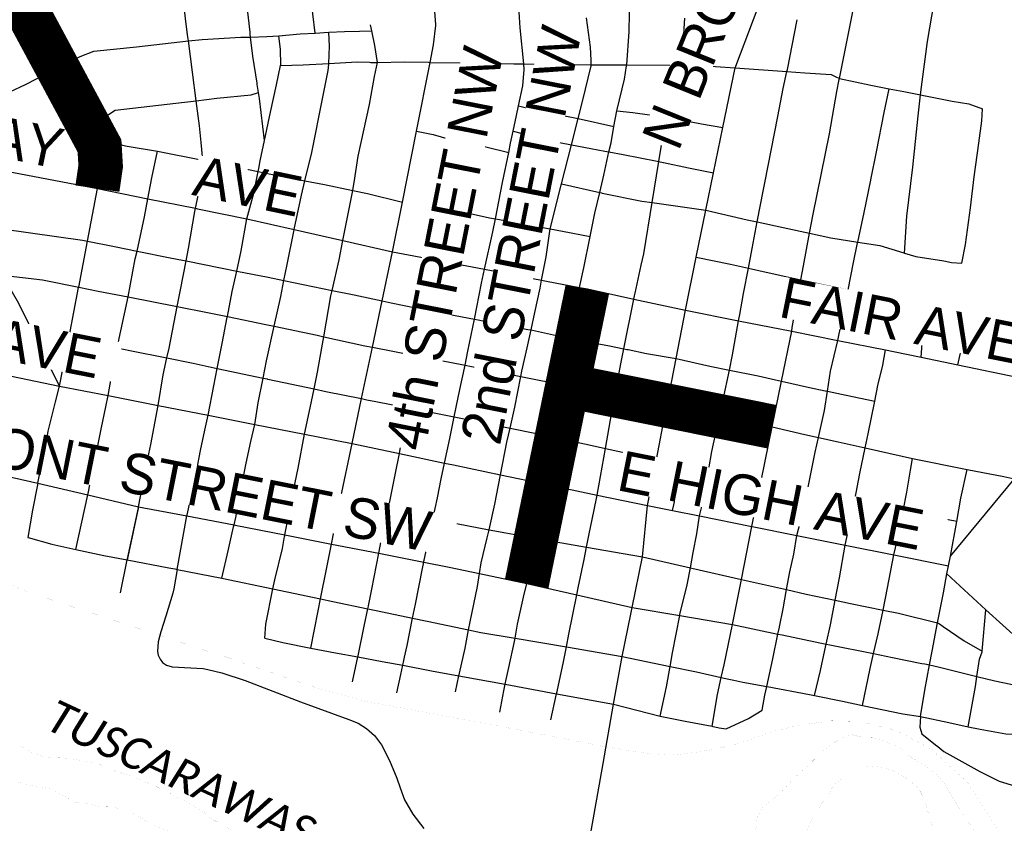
# Model space of a CAD drawing. Header units: feet. Extents: x 2045852 to 2423567, y 671180 to 1091522.
# Tile 71 of 101: x 2257890 to 2263984, y 906577 to 911551. Entities that reach past the tile are written whole.
import ezdxf

# ---------------------------------------------------------------- set-up
doc = ezdxf.new("R2010")
doc.units = ezdxf.units.FT
doc.header["$MEASUREMENT"] = 0
doc.linetypes.add('rr2', pattern=[0])
doc.linetypes.add('stream', pattern=[1.4, 0.7, -0.1, 0.1, -0.1, 0.1, -0.1, 0.1, -0.1])
for name, color, linetype in [('GM_X_City_Street', 7, 'Continuous'), ('GM_X_Major_River', 5, 'stream'), ('GM_X_Major_River_Text', 5, 'Continuous'), ('GM_X_Rail_Line', 7, 'rr2'), ('GM_X_State_Route', 1, 'Continuous'), ('SH_TextH', 4, 'Continuous')]:
    doc.layers.add(name, color=color, linetype=linetype)
doc.styles.add('Slanted-Normal', font='calibrii.ttf', dxfattribs={"height": 0.14})
doc.styles.add('Style-font30', font='font30.shx')

msp = doc.modelspace()

# ---------------------------------------------------------------- linework, layer by layer
at = {"layer": 'GM_X_City_Street', "flags": 128}
for points in [[(2258137.1, 909283.6), (2257884, 909795.2), (2257783.5, 909970.9), (2257618.2, 910279.3), (2257405.4, 910689.8), (2257305.9, 910860.4), (2257129.2, 911166), (2256941.8, 911490.4), (2256762.3, 911829.6), (2256593.5, 912175.3), (2256430.8, 912481.3), (2256395.6, 912556.8), (2256228.9, 912868.7), (2256118.8, 913067.1), (2255936.8, 913411.9), (2255819.2, 913622.4), (2255478.5, 914254.8), (2255371.8, 914470.9), (2255324.5, 914553.3)], [(2258384.6, 910762.8), (2258384.1, 910770.4), (2258341, 910907.2), (2258219.4, 911111.6), (2258134.7, 911257.6), (2257988.3, 911510.2), (2257944.2, 911592.5), (2257757.5, 911941), (2257620.4, 912196.9), (2257579.6, 912267.1), (2257543.6, 912329), (2257399.2, 912598.1), (2257368.7, 912655), (2257225.9, 912920.1), (2256914, 913492.7)], [(2260928.5, 910787.3), (2260943.8, 910861.2), (2260964, 910958.6), (2260976.8, 911017.9), (2261003.7, 911141.9), (2261013.2, 911242.3), (2261009.6, 911278), (2260986.9, 911500.1), (2260982.8, 911566.2), (2260970, 911776.2), (2260966.3, 911830.1), (2260954.6, 911996.2), (2260951, 912038.7), (2260946.1, 912096.2), (2260934.3, 912250.1), (2260931.4, 912331.5), (2260929, 912486.6), (2260918.6, 912691.1), (2260892.5, 912921.7), (2260889, 912979.6), (2260881.9, 913098.2), (2260863.2, 913258.6), (2260812.8, 913406.7), (2260812.3, 913408.3)], [(2261662, 911498.8), (2261662, 911499.5), (2261663.5, 911568.9), (2261667.2, 911739.3), (2261672.1, 911862.3), (2261678.4, 912018.1), (2261691.8, 912277.4), (2261715.2, 912553)], [(2259315.9, 911474.9), (2259295.8, 911651.5), (2259272.1, 911846), (2259267.6, 911882.5), (2259265.9, 911896.9)], [(2262962.9, 911181.7), (2262964.2, 911187.8), (2262981.5, 911269.3), (2263044.5, 911588.9), (2263070.7, 911765.7), (2263084.6, 911858)], [(2259718.2, 911468.2), (2259704.7, 911586.5), (2259689.2, 911726.4), (2259679.3, 911802.2)], [(2263366, 910107), (2263380.7, 910335.3), (2263416.9, 910639), (2263450.7, 910956.5), (2263465.9, 911085.2), (2263475.4, 911165.7), (2263508.9, 911417.1), (2263550.8, 911656.7), (2263571, 911805.6), (2263571.2, 911819.7), (2263571.8, 911851.7)], [(2258929.8, 911457.2), (2258929.8, 911457.2), (2258916.8, 911558.9), (2258898.4, 911723.7)], [(2261426.5, 911301.2), (2261426.5, 911301.5), (2261423.2, 911380.7), (2261398.6, 911562.4)], [(2261988.2, 911269.8), (2262006.7, 911560.3)], [(2260069.2, 911482.7), (2260061.4, 911519.2)], [(2261354.5, 909893.8), (2261382.4, 910015.2), (2261421.3, 910208.8), (2261450.4, 910353.5), (2261479.8, 910481.3), (2261504.8, 910589.3), (2261537.3, 910732.8), (2261550, 910788.8), (2261568.2, 910890.2), (2261585.4, 910986.9), (2261587.1, 910996), (2261632.6, 911183.5), (2261646.7, 911266), (2261647, 911270.9), (2261661.5, 911478.7), (2261662, 911498.8)], [(2262465.2, 910352.5), (2262465.4, 910353.7), (2262501, 910542.1), (2262582.1, 910952.2), (2262616.3, 911125.1), (2262638.9, 911230.7), (2262641.7, 911243.8), (2262701.1, 911549.3)], [(2258156.6, 911268.9), (2258264, 911324), (2258349.4, 911356), (2258613, 911383.9), (2258934.6, 911419.6), (2259020.4, 911429.1), (2259258.3, 911442.5), (2259319.5, 911443.9), (2259420.4, 911446.1), (2259494.8, 911452.1), (2259626.2, 911462.7), (2259718.2, 911468.2), (2259803.7, 911473.2), (2259900.1, 911478.9), (2259994.1, 911481), (2260069.2, 911482.7)], [(2259013.4, 910791.5), (2259013.4, 910791.6), (2259003.4, 910893.9), (2258982.6, 911049.9), (2258959.1, 911227.3), (2258934.6, 911419.6), (2258929.8, 911457.2)], [(2259359.7, 911157.7), (2259332.9, 911326.1), (2259319.5, 911443.9), (2259317.3, 911462.5), (2259315.9, 911474.9)], [(2259345.6, 909045.9), (2259366.1, 909179.1), (2259396.9, 909332.9), (2259418.4, 909440.5), (2259465.2, 909653.6), (2259505.8, 909838.7), (2259525.5, 909936.7), (2259545.5, 910035.8), (2259587, 910240.9), (2259589.5, 910252.5), (2259634.1, 910464.1), (2259655.9, 910554.2), (2259698.4, 910729.8), (2259766.9, 911071.6), (2259799.3, 911236.4), (2259802.5, 911276.6), (2259802.7, 911280.5), (2259808, 911386.8), (2259803.7, 911473.2)], [(2259404.7, 910804.3), (2259442.7, 910978.9), (2259478.7, 911148.1), (2259504.5, 911267.4), (2259505.7, 911273), (2259503.4, 911367.1), (2259494.8, 911452.1)], [(2260104.5, 911285.3), (2260088.6, 911391.7), (2260071.5, 911472), (2260069.2, 911482.7)], [(2257729.3, 911059.8), (2257925.5, 911150.3), (2258134.7, 911257.6), (2258152.7, 911266.9), (2258156.6, 911268.9)], [(2259504.5, 911267.4), (2259644.2, 911272.4), (2259802.7, 911280.5)], [(2259802.7, 911280.5), (2259978.8, 911290.8), (2260054.2, 911287.5)], [(2259959.5, 910544.2), (2259985.2, 910706.2), (2260056.2, 911026), (2260086.4, 911198.9), (2260104.5, 911285.3)], [(2260054.2, 911287.5), (2260062.6, 911287.1), (2260104.5, 911285.3), (2260271.7, 911290), (2260420.8, 911287.3)], [(2260420.8, 911287.3), (2260430.8, 911287.1), (2260641.1, 911283.2), (2260948.1, 911278.8), (2261009.6, 911278), (2261319.4, 911273.9), (2261427.7, 911272.7), (2261542.2, 911271.4), (2261647, 911270.9), (2261943.8, 911269.4), (2261988.2, 911269.8), (2262073.9, 911270.5), (2262318.2, 911253.1)], [(2261372.8, 911045.1), (2261372.8, 911045.2), (2261428, 911264.6), (2261427.7, 911272.7), (2261426.5, 911301.2)], [(2261699.9, 909859.2), (2261737.4, 910031.5), (2261753.6, 910102.1), (2261805.2, 910418.7), (2261846.6, 910673.3), (2261891.5, 910948.7), (2261943.8, 911269.4)], [(2262318.2, 911253.1), (2262638.9, 911230.7), (2262749.2, 911223), (2262912, 911210.9), (2262937.1, 911199.7)], [(2262937.1, 911199.7), (2262937.4, 911199.5), (2262964.2, 911187.8), (2263158.4, 911144.9), (2263239.9, 911129.2), (2263239.9, 911129.2)], [(2259370, 910630.1), (2259379.2, 910676.6), (2259404.7, 910804.3), (2259374.8, 911062.8), (2259368.9, 911099.6), (2259360.8, 911150.5), (2259359.7, 911157.7)], [(2262669, 909623.1), (2262670.6, 909645.2), (2262725, 909941.9), (2262740.6, 910027), (2262779.2, 910229.2), (2262801.6, 910346.6), (2262902.7, 910845.2), (2262947, 911106.4), (2262962.9, 911181.7)], [(2263239.9, 911129.2), (2263270.9, 911123.3), (2263362, 911105.8), (2263465.9, 911085.2), (2263494.7, 911079.5)], [(2258341, 910907.2), (2258440.1, 910963.7), (2258481.5, 910990.6), (2258856.9, 911035.1), (2258982.6, 911049.9), (2259110.5, 911064.9), (2259322.2, 911085.6), (2259368.9, 911099.6)], [(2263157.4, 910559.5), (2263193.4, 910733.5), (2263240.1, 910976.8), (2263270.9, 911123.3)], [(2263494.7, 911079.5), (2263497.1, 911079), (2263660.4, 911047), (2263765.2, 911029.5), (2263848.2, 910999.5)], [(2260865.6, 908734.6), (2260905.3, 908935.6), (2260924.9, 909022.8), (2260954.1, 909153.2), (2260992.4, 909342.7), (2260998.8, 909374.7), (2261031.4, 909519.7), (2261055, 909630.5), (2261078.2, 909739.3), (2261110.6, 909890.3), (2261120, 909938.7), (2261148, 910083.6), (2261174.3, 910256.1), (2261244.4, 910534.9), (2261305.2, 910776.6), (2261346.1, 910939), (2261372.8, 911045.1)], [(2260976.8, 911017.9), (2261120.5, 910983.4), (2261296, 910950), (2261346.1, 910939), (2261568.2, 910890.2)], [(2261585.4, 910986.9), (2261684.5, 910976.3), (2261891.5, 910948.7), (2261898, 910947.8), (2262109.7, 910907.3), (2262242.4, 910884.1)], [(2263721.1, 910044.7), (2263744.4, 910159.5), (2263774.9, 910386.6), (2263798.3, 910579.5), (2263827.3, 910786.6), (2263844, 910925.2), (2263848.2, 910999.5)], [(2260346.2, 910861.9), (2260449.3, 910839.6), (2260582.7, 910800.9), (2260776.2, 910763.6), (2260916.5, 910729.5)], [(2260943.8, 910861.2), (2261166.5, 910803.3), (2261305.2, 910776.6), (2261424.5, 910753.6), (2261511.3, 910737.6)], [(2258137.1, 909283.6), (2258195.9, 909587.8), (2258254.8, 909892.7), (2258255.4, 909896), (2258309.5, 910180.5), (2258371.3, 910505.7), (2258391.5, 910644.6), (2258384.6, 910762.8)], [(2258384.1, 910770.4), (2258449.3, 910786.4), (2258472.9, 910789.5), (2258494.1, 910785.9), (2258526.3, 910773.5), (2258555.5, 910767.8), (2258743.5, 910737), (2259024.1, 910682.3), (2259059, 910675.5)], [(2258747.6, 909163.5), (2258778.3, 909353.5), (2258801, 909457.3), (2258814.4, 909518.7), (2258865.2, 909775.1), (2258885.8, 909879.2), (2258920.7, 910057.9), (2258935.7, 910134.8), (2258974.2, 910364.2), (2258978.3, 910383.6), (2259022.7, 910595.8), (2259024.8, 910676), (2259024.1, 910682.3), (2259013.4, 910791.5)], [(2260520.3, 908807.1), (2260551.6, 908958.9), (2260578.9, 909092.6), (2260591, 909152.2), (2260614.4, 909263), (2260646.3, 909412.5), (2260664.8, 909498.6), (2260704.5, 909697.6), (2260748.7, 909919.4), (2260767.9, 910006.1), (2260819.2, 910237.7), (2260834.8, 910319), (2260877.9, 910543.7), (2260916.5, 910729.5), (2260928.3, 910786.6), (2260928.5, 910787.3)], [(2258437.7, 909224.5), (2258470.2, 909413.1), (2258493.5, 909521.1), (2258561.3, 909834.9), (2258605.9, 910070.7), (2258616.4, 910119.4), (2258662.2, 910330.2), (2258684, 910442.8), (2258708.9, 910571.4), (2258743.5, 910737)], [(2261511.3, 910737.6), (2261512.3, 910737.4), (2261537.3, 910732.8), (2261626, 910716.5), (2261835.7, 910675.6), (2261846.6, 910673.3), (2261872.3, 910667.8), (2261874.3, 910667.4)], [(2257405.4, 910689.8), (2258371.3, 910505.7), (2258684, 910442.8), (2258978.3, 910383.6), (2258990, 910381.3), (2259296.6, 910318.5), (2259589.5, 910252.5), (2259890.6, 910184.5), (2260197.7, 910115.3)], [(2259059, 910675.5), (2259061.4, 910675), (2259155.5, 910655.5), (2259366.3, 910611.4), (2259483.3, 910586.8), (2259655.9, 910554.2), (2259776.8, 910531.4), (2259951.6, 910494.4), (2260042.3, 910475.3), (2260258.6, 910421.4)], [(2261874.3, 910667.4), (2262029.3, 910634.3), (2262184.8, 910604)], [(2259296.6, 910318.5), (2259339.6, 910477.5), (2259366.3, 910611.4), (2259369.9, 910629.4), (2259370, 910630.1)], [(2260568.7, 910385), (2260623.6, 910622.4)], [(2259652.2, 908985.5), (2259687.1, 909148.2), (2259712.2, 909266), (2259734.3, 909369.5), (2259761, 909520.2), (2259772.7, 909588.4), (2259816, 909841.7), (2259823.8, 909875.7), (2259867.1, 910065), (2259890.6, 910184.5), (2259951.6, 910494.4), (2259955.8, 910521), (2259959.5, 910544.2)], [(2261244.4, 910534.9), (2261479.8, 910481.3), (2261490.2, 910478.9), (2261490.4, 910478.9)], [(2263050.9, 910047.6), (2263050.9, 910048), (2263075.7, 910170.5), (2263076.5, 910174.4), (2263115.6, 910357.5), (2263157.2, 910558.4), (2263157.4, 910559.5)], [(2261490.4, 910478.9), (2261495.1, 910477.8), (2261741.2, 910427.7), (2261805.2, 910418.7), (2262137.2, 910372.3)], [(2260568.7, 910385), (2260622.4, 910364.3), (2260797, 910325.3), (2260834.8, 910319), (2260942, 910300.9), (2261103.3, 910268.8), (2261174.3, 910256.1), (2261250.4, 910242.4), (2261421.3, 910208.8)], [(2262137.2, 910372.3), (2262392.3, 910312.6), (2262455.1, 910299), (2262616.2, 910264), (2262779.2, 910229.2), (2262910.7, 910201.1), (2263076.5, 910174.4), (2263212.8, 910152.5), (2263361.9, 910108.2)], [(2262346.9, 909727.1), (2262370, 909856.6), (2262400.2, 910012.3), (2262423.9, 910134), (2262455.1, 910299), (2262465.2, 910352.5)], [(2257618.2, 910279.3), (2258278.3, 910186.6), (2258309.5, 910180.5), (2258477.9, 910147.5), (2258616.4, 910119.4), (2258820.7, 910077.9), (2258897.6, 910062.5), (2258920.2, 910058)], [(2259175.1, 909711), (2259175.5, 909713.1), (2259204.9, 909868), (2259233.3, 909995.6), (2259261.3, 910121.5), (2259296.6, 910318.5)], [(2260197.7, 910115.3), (2260471.1, 910063), (2260767.9, 910006.1), (2261120, 909938.7), (2261150.1, 909932.9), (2261354.5, 909893.8), (2261403.9, 909884.4), (2261692.1, 909821.8), (2262009.9, 909752.8)], [(2263361.9, 910108.2), (2263362.4, 910108), (2263366, 910107), (2263437.2, 910085.8), (2263610.4, 910058), (2263656.8, 910049.1), (2263721.1, 910044.7)], [(2258920.2, 910058), (2258920.7, 910057.9), (2259133.3, 910015.5), (2259233.3, 909995.6), (2259427.6, 909956.8), (2259525.5, 909936.7), (2259823.8, 909875.7), (2259960, 909847.8), (2260133.6, 909811.2), (2260189.9, 909799.4), (2260351.2, 909765.3), (2260421.9, 909751.8), (2260704.5, 909697.6), (2260728.7, 909693), (2260767.7, 909685.5)], [(2260241.1, 908865.8), (2260262.7, 909007), (2260294, 909148.6), (2260315.5, 909246.4), (2260353, 909453.4), (2260357, 909469.1), (2260371.4, 909525.9), (2260421.9, 909751.8), (2260440.7, 909835.7), (2260461.7, 909972.3), (2260471.1, 910063)], [(2262077.3, 910080.5), (2262289.9, 910037), (2262400.2, 910012.3), (2262509.2, 909987.8), (2262725, 909941.9), (2262764.6, 909933.4), (2262969.8, 909889.9), (2263016.9, 909879.9), (2263191, 909842.8), (2263231.5, 909823.6), (2263286.4, 909784.8)], [(2262700.7, 908358.8), (2262743.6, 908523.8), (2262768.4, 908647.3), (2262814, 908873.7), (2262833.8, 908965), (2262870.3, 909133.1), (2262889.1, 909251.3), (2262909, 909376.2), (2262953.5, 909566.2), (2263016.9, 909879.9), (2263050.9, 910047.6)], [(2257783.5, 909970.9), (2258032.2, 909941.7), (2258255.4, 909896), (2258376, 909871.4), (2258561.3, 909834.9), (2258865.2, 909775.1), (2259051.6, 909738.5), (2259175.5, 909713.1), (2259413.5, 909664.5), (2259465.2, 909653.6), (2259731.3, 909597.6), (2259772.7, 909588.4), (2260027, 909532.2), (2260072.9, 909523.4), (2260357, 909469.1), (2260551.7, 909431.8), (2260646.3, 909412.5), (2260843.2, 909372.3), (2260992.4, 909342.7), (2261272, 909287.3)], [(2261028, 908060.6), (2261081, 908342.7), (2261143.5, 908676.2), (2261145.5, 908686.6), (2261206, 908964.2), (2261218.7, 909022.4), (2261272, 909287.3), (2261319.3, 909531.5), (2261329.1, 909572.3), (2261403.9, 909884.4)], [(2261465.1, 908608.6), (2261516.1, 908897.7), (2261570.4, 909205.3), (2261575.8, 909234), (2261610.9, 909420.9), (2261629.8, 909514.1), (2261692.1, 909821.8), (2261696.2, 909842), (2261699.6, 909857.8), (2261699.9, 909859.2)], [(2262009.9, 909752.8), (2262339.9, 909687.9), (2262669, 909623.1), (2262953.5, 909566.2), (2263248.5, 909507.3), (2263298.3, 909497.1)], [(2262097, 908479.3), (2262125.4, 908596.2), (2262155.3, 908771.6), (2262173.3, 908877.5), (2262223.4, 909104.4), (2262244.3, 909199.3), (2262282.6, 909382.8), (2262302.2, 909476.8), (2262339.9, 909687.9), (2262346.8, 909726.6), (2262346.9, 909727.1)], [(2259055.9, 909102.9), (2259091.6, 909285), (2259113.1, 909392.8), (2259143.9, 909546.4), (2259174.8, 909709.7), (2259175.1, 909711)], [(2260767.7, 909685.5), (2261034.8, 909634.3), (2261055, 909630.5), (2261064, 909628.7)], [(2263470.4, 909461.8), (2263486.6, 909689.2)], [(2261064, 909628.7), (2261101.1, 909621.6), (2261268.6, 909583.7), (2261329.1, 909572.3), (2261540.7, 909532.3), (2261629.8, 909514.1), (2261647, 909510.6), (2261655.5, 909508.9)], [(2262301.5, 907807.6), (2262357, 908087.2), (2262421.9, 908414.4), (2262481.1, 908707.6), (2262546.6, 909031.7), (2262605.1, 909314.1), (2262669, 909623.1)], [(2263697.2, 909415.3), (2263716.9, 909506.1), (2263722.5, 909614.3)], [(2258195.9, 909587.8), (2258493.5, 909521.1), (2258572.3, 909503.5), (2258801, 909457.3), (2258964.4, 909424.2), (2259113.1, 909392.8), (2259396.9, 909332.9), (2259421.9, 909327.6), (2259423.9, 909327.2)], [(2261655.5, 909508.9), (2261768.6, 909485.8), (2261952.3, 909454.6)], [(2262999.6, 908299.1), (2263037, 908470.3), (2263058, 908579.5), (2263089.1, 908741.6), (2263123.2, 908900.4), (2263141.8, 908987), (2263182, 909189.9), (2263201.2, 909286.5), (2263232.5, 909413.3), (2263248.5, 909507.3)], [(2263298.3, 909497.1), (2263470.4, 909461.8), (2263697.2, 909415.3), (2264073.9, 909336.9), (2264491.4, 909244.4)], [(2261952.3, 909454.6), (2262161.6, 909407.6), (2262282.6, 909382.8), (2262461.3, 909346.2), (2262567.2, 909322.6)], [(2259423.9, 909327.2), (2259427, 909326.5), (2259712.2, 909266), (2259785, 909250.5), (2260005.9, 909205.5), (2260037.8, 909199), (2260038.3, 909198.9)], [(2262567.2, 909322.6), (2262568.9, 909322.2), (2262605.1, 909314.1), (2262779.1, 909275.2), (2262874.3, 909254.5)], [(2258001.6, 908682.5), (2258059.5, 908966), (2258067.2, 909003.6), (2258112.3, 909186.9), (2258137.1, 909283.6)], [(2261272, 909287.3), (2261575.8, 909234), (2261898.6, 909177.5), (2262223.4, 909104.4), (2262546.6, 909031.7)], [(2262874.3, 909254.5), (2262876.4, 909254), (2262889.1, 909251.3), (2263004.4, 909226.2), (2263182, 909189.9)], [(2258237.1, 908272.9), (2258311.1, 908610.2), (2258315.3, 908629), (2258347.7, 908791.9), (2258370.8, 908903), (2258396.6, 909027.2), (2258423.8, 909155.9), (2258437.7, 909224.5)], [(2260038.3, 909198.9), (2260094.6, 909187.4), (2260294, 909148.6), (2260454.5, 909117.4), (2260578.9, 909092.6), (2260824.4, 909043.6), (2260924.9, 909022.8), (2261077.8, 908991.2), (2261206, 908964.2), (2261216.2, 908962), (2261217.7, 908961.7)], [(2258624.6, 908529.5), (2258626.1, 908536.6), (2258684.2, 908834.6), (2258701.2, 908921.9), (2258747.6, 909163.5)], [(2258864, 908148.8), (2258925.7, 908479.8), (2258927, 908486.6), (2258959.7, 908637.5), (2258985.8, 908765.2), (2259010.3, 908884.8), (2259035.6, 909009.5), (2259055.9, 909102.9)], [(2259217.2, 908424.6), (2259227.6, 908469.4), (2259257.9, 908640.2), (2259271, 908704.1), (2259292.2, 908807.1), (2259321.4, 908939.9), (2259345.6, 909045.9)], [(2262546.6, 909031.7), (2262748.7, 908983.6), (2262833.8, 908965), (2262956.2, 908938.2), (2263123.2, 908900.4), (2263206.1, 908881.7), (2263414.9, 908836), (2263754.2, 908767.4), (2263981.4, 908724.7), (2264035.8, 908711.9), (2264044.8, 908706.6), (2264060, 908697.6)], [(2258059.5, 908966), (2258256.6, 908927.9), (2258370.8, 908903), (2258667.2, 908838.3), (2258672.5, 908837.1)], [(2259530.3, 908353.7), (2259532, 908362.7), (2259553.7, 908478.7), (2259585.7, 908637.4), (2259613.3, 908774.3), (2259652.2, 908985.5)], [(2261217.7, 908961.7), (2261395.6, 908924.2), (2261516.1, 908897.7), (2261831.1, 908828.3)], [(2256878.5, 908887.7), (2256942.9, 908879.1), (2257044.7, 908862.5), (2257200.7, 908853), (2257575.5, 908777.9), (2257690.3, 908752.3), (2258001.6, 908682.5)], [(2259820.7, 908305.8), (2259873.4, 908578.3), (2259874.7, 908584.8), (2259947.3, 908927.4)], [(2258672.5, 908837.1), (2258684.2, 908834.6), (2258763.5, 908817.2), (2258985.8, 908765.2), (2259083.5, 908742.4), (2259271, 908704.1), (2259393.1, 908679.3), (2259576.8, 908639.4), (2259585.7, 908637.4), (2259590.5, 908636.4)], [(2260049.1, 907923.4), (2260070.1, 908025.9), (2260112.8, 908248.5), (2260127.6, 908325.4), (2260169.2, 908515.9), (2260178.5, 908558.8), (2260216.5, 908743.8), (2260241.1, 908865.8)], [(2262445, 908714.7), (2262213.9, 908760.3), (2262155.3, 908771.6), (2261999, 908801.8), (2261831.1, 908828.3)], [(2263299.8, 908239.2), (2263342.7, 908420), (2263359, 908510.3), (2263380.2, 908627.2), (2263403.2, 908763.9), (2263414.9, 908836)], [(2260394, 908206.6), (2260427.7, 908366.8), (2260447.8, 908460.3), (2260476.3, 908592.4), (2260499.5, 908709.1), (2260520.3, 908807.1)], [(2261931.1, 908512.4), (2261999, 908801.8)], [(2263638.3, 908171.6), (2263650.3, 908231.5), (2263690.4, 908444.6), (2263715.8, 908590.6), (2263754.2, 908767.4)], [(2260609, 907494.5), (2260609.2, 907495.3), (2260611.3, 907505.8), (2260647.6, 907660.9), (2260668.6, 907774.6), (2260677.7, 907824), (2260724.5, 908043.5), (2260736.7, 908122.9), (2260747, 908190.3), (2260783.4, 908343.5), (2260794.8, 908394.3), (2260830.4, 908553), (2260853.6, 908669.8), (2260865.6, 908734.6)], [(2263690.4, 908444.6), (2263410.7, 908498.5), (2263359, 908510.3), (2263098.9, 908569.7), (2263058, 908579.5), (2262831.2, 908633.8), (2262768.4, 908647.3), (2262569.8, 908690.1), (2262481.1, 908707.6), (2262454.6, 908712.8), (2262445, 908714.7)], [(2258001.6, 908682.5), (2257969.5, 908515.1), (2257941.4, 908346.2), (2257942.5, 908345.8)], [(2258001.6, 908682.5), (2258311.1, 908610.2), (2258626.1, 908536.6), (2258925.7, 908479.8), (2259217.2, 908424.6), (2259223, 908423.5), (2259532, 908362.7), (2259820.7, 908305.8), (2260112.8, 908248.5), (2260391.3, 908193.9), (2260548.7, 908163.1), (2260736.7, 908122.9), (2261028, 908060.6), (2261338, 907990.8), (2261680.9, 907913.7)], [(2259590.5, 908636.4), (2259668.7, 908619.4), (2259873.4, 908578.3), (2259912.4, 908570.5), (2260034, 908544.6), (2260050.5, 908541.1)], [(2261178.2, 907217.3), (2261213.1, 907379.2), (2261216, 907392.5), (2261255.6, 907575.8), (2261274.1, 907669.1), (2261289.6, 907747), (2261338, 907990.8), (2261346.7, 908034.9), (2261384.5, 908210.1), (2261399.1, 908286.5), (2261414.7, 908369.1), (2261443.4, 908508.1), (2261465.1, 908608.6)], [(2258556.8, 908213.8), (2258624.6, 908529.5)], [(2258626.1, 908536.6), (2258559.5, 908226.2)], [(2260050.5, 908541.1), (2260169.2, 908515.9), (2260251.9, 908498.4), (2260447.8, 908460.3), (2260488.1, 908452.5), (2260511, 908448)], [(2260511, 908448), (2260593.7, 908431.9), (2260794.8, 908394.3), (2260899.2, 908374.7), (2261081, 908342.7), (2261127.1, 908334.5)], [(2261854.5, 907241.1), (2261893, 907422), (2261915.5, 907548.7), (2261930.4, 907633.1), (2261975.5, 907863.3), (2261976.7, 907869.3), (2262021.3, 908053.4), (2262041.2, 908158.5), (2262058.9, 908252.4), (2262080.4, 908369), (2262097, 908479.3)], [(2259140.7, 908095), (2259180.1, 908264.1), (2259214.2, 908411.5), (2259217.2, 908424.6)], [(2257942.5, 908345.8), (2258088.6, 908305.5), (2258237.1, 908272.9), (2258411, 908234.7), (2258555.7, 908208.5)], [(2259408.2, 907722.8), (2259414.3, 907809), (2259457.3, 908028.4), (2259468.3, 908084.5), (2259516.1, 908277.7), (2259529.9, 908351.7), (2259530.3, 908353.7)], [(2261127.1, 908334.5), (2261399.1, 908286.5), (2261744.1, 908225.7)], [(2262592.4, 907793.6), (2262615.1, 907904.5), (2262636.2, 908024.1), (2262655.6, 908133.7), (2262681.7, 908242.2), (2262700.7, 908358.8)], [(2259691.8, 907662), (2259736.8, 907892.3), (2259751.9, 907966.5), (2259789.1, 908149.7), (2259820.7, 908305.8)], [(2262881, 907685.5), (2262907.4, 907805.4), (2262936.6, 907958.7), (2262963, 908097.1), (2262999.6, 908299.1)], [(2258513.2, 908002.9), (2258555.7, 908208.5), (2258556.8, 908213.8)], [(2258559.5, 908226.2), (2258555.7, 908208.5), (2258812.4, 908159.4), (2258849.6, 908151.8)], [(2260271.9, 907605.1), (2260288.1, 907678.1), (2260322.3, 907846.6), (2260340, 907933.8), (2260382.8, 908153.3), (2260391.3, 908193.9), (2260392.4, 908199), (2260394, 908206.6)], [(2261744.1, 908225.7), (2262041.2, 908158.5), (2262050.6, 908156.4)], [(2263105.5, 907306.7), (2263154, 907534.5), (2263175.2, 907627.3), (2263203.3, 907749.9), (2263233.2, 907896.7), (2263261.1, 908033.6), (2263299.8, 908239.2)], [(2258849.6, 908151.8), (2258864, 908148.8), (2258844.5, 908029.3), (2258839, 908000.8), (2258794.3, 907858.8), (2258764.4, 907762), (2258747.1, 907701.2), (2258743, 907640.9), (2258747.1, 907617.9), (2258758.9, 907592.5), (2258775, 907572.6), (2258798.3, 907556.2), (2258834.1, 907545.2), (2259024.9, 907534.4), (2259054.3, 907528.8), (2259141.4, 907509.2), (2259284.8, 907462), (2259628, 907328.4), (2259927, 907220.5), (2259985, 907196.7), (2260037.4, 907164.3), (2260087.1, 907121.5), (2260128.5, 907061.9), (2260178.1, 906966.1), (2260223.4, 906856.4), (2260244.9, 906797.4), (2260272.3, 906722.4), (2260323.3, 906633.6), (2260391.4, 906545)], [(2258864, 908148.8), (2259140.7, 908095), (2259457.3, 908028.4), (2259544.7, 908010.1), (2259751.9, 907966.5), (2259828.8, 907950.4), (2260045.3, 907905.1), (2260096.6, 907894.4), (2260322.3, 907846.6), (2260412.9, 907827.4), (2260668.6, 907774.6), (2260745.2, 907758.8), (2260956.9, 907722.9), (2261274.1, 907669.1), (2261619.2, 907610.6)], [(2262050.6, 908156.4), (2262357, 908087.2), (2262357.1, 908087.1)], [(2263465.3, 907239), (2263491.7, 907401.8), (2263521.8, 907557.2), (2263538.5, 907643.2), (2263571.5, 907818.5), (2263585.1, 907890.6), (2263606.6, 908003.3), (2263629, 908120.5), (2263638.3, 908171.6)], [(2262357.1, 908087.1), (2262636.2, 908024.1), (2262758.7, 907996.4), (2262936.6, 907958.7), (2263032.7, 907938.4), (2263233.2, 907896.7), (2263328.8, 907876.9), (2263571.5, 907818.5), (2263577.3, 907814.9), (2263582.6, 907811.2)], [(2260905.7, 907485.7), (2260917.4, 907541.4), (2260953.6, 907702.6), (2260956.9, 907722.9), (2260971, 907809.2), (2261009.1, 907976.4), (2261028, 908060.6)], [(2259984.2, 907609.5), (2259985.1, 907613.7), (2260023.1, 907796.7), (2260045.3, 907905.1), (2260048.7, 907921.7), (2260049.1, 907923.4)], [(2261680.9, 907913.7), (2261975.5, 907863.3), (2262301.5, 907807.6), (2262583.1, 907748.2), (2262608.3, 907742.9), (2262881, 907685.5), (2262903.4, 907680.8), (2263175.2, 907627.3), (2263292.3, 907604.3), (2263474.4, 907566.9), (2263492, 907563.3)], [(2263814.6, 907484.9), (2263814.8, 907486.1), (2263830.3, 907593.7), (2263847.3, 907638.1), (2263847.8, 907643.2), (2263870.2, 907899.1)], [(2262174.9, 907177.4), (2262208.3, 907375), (2262232.5, 907480.5), (2262250.3, 907558.1), (2262301.5, 907807.6)], [(2262484.7, 907277.1), (2262502.7, 907369.5), (2262514.7, 907424.5), (2262551.8, 907594.8), (2262583.1, 907748.2), (2262592.1, 907791.9), (2262592.4, 907793.6)], [(2263582.6, 907811.2), (2263605.3, 907794.9), (2263735.6, 907705.7), (2263847.8, 907643.2)], [(2259408.2, 907722.8), (2259518.9, 907695.3), (2259691.8, 907662), (2259844.6, 907632.5), (2259983.6, 907606.8), (2260134, 907579), (2260260.8, 907555.2), (2260439.5, 907521.8), (2260608.2, 907490.7), (2260895.6, 907437.7), (2261213.1, 907379.2), (2261565, 907314.4)], [(2262809, 907367.7), (2262845.5, 907523.6), (2262879.2, 907677.3), (2262881, 907685.5)], [(2259950.6, 907452.8), (2259983.6, 907606.8), (2259984, 907608.5), (2259984.2, 907609.5)], [(2260225.1, 907384), (2260248.3, 907498.8), (2260260.8, 907555.2), (2260267.6, 907585.8), (2260271.9, 907605.1)], [(2261619.2, 907610.6), (2261915.5, 907548.7), (2262079.9, 907514.4), (2262232.5, 907480.5), (2262280.1, 907469.9), (2262310.5, 907463.1)], [(2263492, 907563.3), (2263521.8, 907557.2), (2263575.5, 907546.2), (2263814.8, 907486.1), (2263925, 907458.4), (2264311.2, 907378.8), (2264480.4, 907343.3)], [(2260588, 907391), (2260608.2, 907490.7), (2260609, 907494.5)], [(2260862, 907265.5), (2260886.9, 907396.4), (2260895.6, 907437.7), (2260901.6, 907466.4), (2260905.7, 907485.7)], [(2263760.5, 907175), (2263806, 907424.9), (2263814.6, 907484.9)], [(2262310.5, 907463.1), (2262366, 907450.7), (2262514.7, 907424.5), (2262516.9, 907424.1), (2262778.7, 907373.9), (2262809, 907367.7), (2262982.1, 907332.3), (2263105.5, 907306.7), (2263356.7, 907254.6), (2263465.3, 907239), (2263460.8, 907172.8), (2263473.7, 907131), (2263558.6, 907063.3), (2263573, 907051.8)], [(2261565, 907314.4), (2261854.5, 907241.1), (2262009.8, 907208.5), (2262174.9, 907177.4), (2262180.3, 907176.3), (2262192.6, 907174)], [(2262192.6, 907174), (2262218.9, 907169.1), (2262263.1, 907162.1), (2262401.8, 907225.2), (2262484.7, 907277.1)], [(2263465.3, 907239), (2263640.6, 907200.8), (2263760.5, 907175), (2263834, 907159.1), (2263993, 907130.6), (2264047.1, 907129.8)], [(2263573, 907051.8), (2263610.5, 907021.9), (2263831.8, 906898.6), (2263951.4, 906837.2), (2263999.3, 906822.7), (2264104.8, 906790.6), (2264219.2, 906785.1), (2264313.6, 906777.2), (2264382.2, 906760.7), (2264483.3, 906697.1), (2264496, 906689.2), (2264690.9, 906493.2), (2264805.7, 906377.6), (2265026.6, 906180.2), (2265031.6, 906175.1), (2265158, 906045), (2265265.7, 905977.3)]]:
    msp.add_lwpolyline(points, dxfattribs=at)
at = {"layer": 'GM_X_Major_River', "ltscale": 0.333, "const_width": 0.18, "flags": 128}
for points in [[(2272529.8, 892125.1), (2272493.4, 892188.8), (2272477, 892250.8), (2272436.6, 892318.5), (2272382.3, 892380.1), (2272335.9, 892443.8), (2272259.1, 892571.3), (2272226.7, 892637.1), (2272198.3, 892702.9), (2272153.4, 892850.7), (2272136.9, 892924.6), (2272126.5, 892976.5), (2272112, 893046.5), (2272093.6, 893112.3), (2272077.2, 893180.3), (2272070.7, 893250.2), (2272060.3, 893304.2), (2272049.8, 893372.1), (2272035.4, 893440.1), (2272014.9, 893511.9), (2272016.4, 893578), (2272006, 893645.9), (2271981.6, 893709.8), (2271943.1, 893779.5), (2271920.7, 893849.4), (2271908.3, 893911.3), (2271893.8, 893981.2), (2271875.4, 894045.1), (2271858.9, 894111), (2271832.5, 894174.9), (2271798.1, 894244.6), (2271767.7, 894310.4), (2271723.3, 894376.1), (2271682.9, 894429.8), (2271624.5, 894497.4), (2271580.1, 894563.1), (2271527.8, 894628.8), (2271489.4, 894688.5), (2271429.1, 894748.1), (2271374.8, 894803.7), (2271308.4, 894865.2), (2271236.2, 894908.7), (2271170.2, 894926.2), (2271102.1, 894953.7), (2271036, 894989.2), (2270971.8, 895030.8), (2270957.4, 895092.7), (2270954.9, 895156.7), (2270936.5, 895222.6), (2270902, 895294.3), (2270853.6, 895360), (2270789.3, 895417.5), (2270727.2, 895447.1), (2270659, 895492.6), (2270590.7, 895552.1), (2270540.5, 895587.8), (2270470.2, 895641.2), (2270406.1, 895678.8), (2270351.9, 895714.4), (2270287.8, 895747.9), (2270215.7, 895773.4), (2270141.7, 895792.9), (2270087.7, 895804.5), (2270023.6, 895834), (2269955.5, 895863.5), (2269883.4, 895891), (2269817.3, 895918.5), (2269749.1, 895964), (2269683, 895991.5), (2269610.8, 896029), (2269546.7, 896060.5), (2269496.6, 896090.2), (2269432.5, 896119.7), (2269300.2, 896178.8), (2269236.1, 896216.3), (2269179.9, 896249.9), (2269117.8, 896281.4), (2269065.7, 896311.1), (2269005.5, 896354.7), (2268951.3, 896388.3), (2268887.1, 896431.8), (2268818.8, 896493.3), (2268764.3, 896566.9), (2268715.9, 896630.6), (2268659.6, 896692.2), (2268601.2, 896757.8), (2268536.9, 896819.3), (2268482.5, 896878.9), (2268442.2, 896938.6), (2268420.1, 896946.5), (2268359.8, 897002), (2268295.6, 897051.6), (2268227.4, 897095.1), (2268161.1, 897152.6), (2268104.7, 897218.2), (2268038.3, 897279.8), (2267968.1, 897333.2), (2267903.8, 897388.8), (2267839.5, 897440.3), (2267783.2, 897495.9), (2267726.8, 897561.5), (2267674.4, 897631.2), (2267630, 897698.9), (2267587.6, 897764.5), (2267537.1, 897834.2), (2267432.4, 897965.5), (2267398, 898017.2), (2267345.6, 898082.8), (2267279.3, 898142.4), (2267244.9, 898206.1), (2267214.5, 898269.9), (2267180.1, 898329.7), (2267141.7, 898399.4), (2267099.3, 898467.1), (2267070.8, 898536.9), (2267012.1, 898652.5), (2266973.6, 898718.2), (2266919.2, 898785.9), (2266855, 898839.4), (2266810.6, 898899.1), (2266758.2, 898960.7), (2266690.1, 898990.2), (2266619.9, 899033.7), (2266557.6, 899089.3), (2266499.3, 899144.9), (2266447.1, 899188.5), (2266380.8, 899246), (2266248.2, 899361.1), (2266185.8, 899416.7), (2266119.6, 899466.2), (2266053.2, 899533.7), (2265990.9, 899591.3), (2265926.7, 899636.8), (2265860.5, 899682.3), (2265796.2, 899733.9), (2265725.9, 899791.4), (2265661.8, 899814.9), (2265588, 899802.4), (2265448.4, 899777.4), (2265374.6, 899774.9), (2265320.6, 899790.5), (2265270.2, 899852.2), (2265217.9, 899905.8), (2265149.9, 899919.3), (2265076, 899926.8), (2265008.1, 899926.3), (2264876.4, 899917.4), (2264804.4, 899920.8), (2264722.6, 899922.3), (2264652.7, 899921.8), (2264600.8, 899925.4), (2264532.8, 899928.9), (2264466.9, 899940.4), (2264396.9, 899950), (2264343, 899951.6), (2264283, 899965.1), (2264216.9, 899988.7), (2264164.9, 900006.3), (2264100.7, 900043.9), (2264036.5, 900087.4), (2263966.2, 900140.9), (2263899.9, 900204.5), (2263831.5, 900276), (2263773.2, 900329.6), (2263716.8, 900391.2), (2263672.4, 900458.9), (2263618, 900522.5), (2263606, 900530.4), (2263567.6, 900594.2), (2263575.1, 900666.2), (2263594.5, 900732.4), (2263632, 900804.7), (2263689.3, 900877.1), (2263756.7, 900941.5), (2263818.1, 901010), (2263877.6, 901070.4), (2263939.1, 901122.9), (2264004.8, 901153.3), (2264072.5, 901173.8), (2264146.3, 901188.3), (2264210.1, 901194.8), (2264265.9, 901221.2), (2264335.5, 901247.7), (2264397.1, 901292.1), (2264470.8, 901318.7), (2264532.4, 901359.1), (2264595.8, 901421.5), (2264661.3, 901486), (2264720.8, 901536.4), (2264778.2, 901598.9), (2264837.7, 901661.3), (2264895.1, 901727.7), (2264930.5, 901800), (2264996, 901854.4), (2265055.5, 901916.8), (2265086.9, 901985.1), (2265102.3, 902057.2), (2265107.9, 902117.2), (2265111.5, 902169.3), (2265111, 902233.3), (2265112.6, 902297.3), (2265120.1, 902363.3), (2265137.4, 902445.5), (2265156.9, 902511.6), (2265166.6, 902561.7), (2265172.2, 902613.7), (2265169.7, 902679.7), (2265171.2, 902745.7), (2265170.7, 902813.7), (2265164.3, 902871.7), (2265161.7, 902949.7), (2265165.3, 902999.7), (2265152.9, 903067.6), (2265136.5, 903127.5), (2265118, 903189.4), (2265093.6, 903257.2), (2265063.2, 903319), (2265026.8, 903380.8), (2264982.3, 903452.4), (2264943.9, 903520.2), (2264905.5, 903583.9), (2264851.1, 903645.5), (2264804.7, 903707.2), (2264766.3, 903777), (2264731.9, 903844.7), (2264711.4, 903906.6), (2264693, 903970.4), (2264676.6, 904034.3), (2264666, 904110.3), (2264663.7, 904162.3), (2264657.2, 904226.2), (2264642.7, 904302.1), (2264636.3, 904356.1), (2264613.3, 904487.9), (2264599, 904541.8), (2264586.6, 904601.8), (2264564.1, 904667.6), (2264551.6, 904739.5), (2264539.1, 904809.4), (2264514.7, 904875.3), (2264470.3, 904939), (2264417.9, 905004.6), (2264365.4, 905078.2), (2264323, 905144), (2264268.6, 905215.6), (2264226.2, 905277.3), (2264179.8, 905341), (2264139.4, 905410.7), (2264102.9, 905482.4), (2264070.4, 905552.2), (2264040, 905616), (2264017.6, 905683.9), (2263999.1, 905749.7), (2263968.6, 905827.5), (2263946.2, 905891.4), (2263927.7, 905961.3), (2263923.2, 906031.2), (2263916.7, 906101.2), (2263918.2, 906165.2), (2263911.7, 906235.2), (2263897.3, 906289.1), (2263872.9, 906352.9), (2263848.4, 906420.7), (2263825.9, 906492.6), (2263785.5, 906556.3), (2263737.2, 906620), (2263700.8, 906679.7), (2263660.3, 906747.5), (2263615.9, 906821.2), (2263559.5, 906886.8), (2263497.3, 906932.3), (2263429.1, 906971.9), (2263362.8, 907021.4), (2263312.6, 907057.1), (2263240.5, 907086.6), (2263168.5, 907108.1), (2263104.6, 907109.6), (2263042.6, 907125.2), (2262980.8, 907108.8), (2262919.2, 907068.3), (2262851.7, 907015.8), (2262788.3, 906953.4), (2262720.8, 906890.9), (2262659.4, 906832.5), (2262598, 906766), (2262482.9, 906669.2), (2262455.3, 906619), (2262447.8, 906553), (2262434.2, 906502.9), (2262410.7, 906440.7), (2262379.2, 906380.5), (2262331.7, 906316.1), (2262292.3, 906249.8), (2262260.8, 906185.6), (2262241.2, 906131.5), (2262219.8, 906061.3), (2262190.3, 905991.1), (2262152.9, 905928.8), (2262105.4, 905862.5), (2262056, 905792.1), (2262006.5, 905741.8), (2261941.1, 905677.3), (2261873.5, 905634.8), (2261805.9, 905600.3), (2261738.2, 905571.8), (2261672.3, 905571.4), (2261604.5, 905562.9), (2261542.7, 905542.4), (2261468.9, 905527.9), (2261399.1, 905517.4), (2261333.3, 905514.9), (2261261.4, 905518.4), (2261195.5, 905512), (2261125.7, 905507.5), (2260997.9, 905506.6), (2260937.9, 905514.1), (2260868, 905521.6), (2260806.1, 905519.2), (2260750.2, 905512.8), (2260678.4, 905508.3), (2260610.4, 905519.8), (2260542.4, 905539.3), (2260468.4, 905554.8), (2260336.3, 905593.8), (2260270.3, 905619.3), (2260218.2, 905643), (2260164, 905684.6), (2260095.6, 905752.1), (2260045.4, 905793.7), (2259979, 905853.2), (2259916.7, 905910.8), (2259854.3, 905976.4), (2259790, 906033.9), (2259741.6, 906101.6), (2259691.2, 906165.2), (2259622.8, 906238.7), (2259548.5, 906298.2), (2259480.2, 906343.7), (2259410, 906393.2), (2259341.8, 906438.7), (2259277.6, 906478.2), (2259207.3, 906525.7), (2259155.1, 906565.3), (2259091, 906596.9), (2259028.8, 906644.4), (2258956.6, 906689.9), (2258928.4, 906711.7), (2258868.4, 906737.2), (2258800.2, 906772.8), (2258728.1, 906808.2), (2258664, 906833.8), (2258597.9, 906863.3), (2258525.8, 906884.8), (2258475.8, 906902.4), (2258411.7, 906933.9), (2258347.6, 906949.4), (2258275.7, 906962.9), (2258205.7, 906978.4), (2258151.7, 906982), (2258083.8, 906983.5), (2258017.9, 906995), (2257955.8, 907020.6), (2257896.7, 907054.1)], [(2258251.7, 906698.7), (2258251.6, 906706.7), (2258323.6, 906695.2), (2258393.6, 906679.8), (2258469.4, 906678.3), (2258531.5, 906660.8), (2258583.5, 906643.2), (2258653.7, 906601.7), (2258719.9, 906564.1), (2258786, 906538.6), (2258848.1, 906509.1), (2258916.2, 906471.6), (2258978.4, 906432), (2259046.6, 906388.5), (2259099, 906322.9), (2259153.4, 906261.3), (2259219.6, 906217.8), (2259283.8, 906174.2), (2259358, 906128.8), (2259426.3, 906077.3), (2259478.5, 906031.6), (2259540.9, 905972.1), (2259595.2, 905914.5), (2259645.6, 905848.8), (2259700, 905787.2), (2259762.3, 905727.7), (2259826.5, 905680.1), (2259890.9, 905620.6), (2259951.2, 905565), (2260015.5, 905505.5), (2260079.8, 905447.9), (2260136.1, 905398.3), (2260200.3, 905358.8), (2260262.4, 905333.2), (2260334.4, 905317.8), (2260398.4, 905296.2), (2260450.4, 905290.6), (2260516.3, 905283.1), (2260568.2, 905285.4), (2260622.1, 905285.8), (2260694, 905280.3), (2260745.9, 905282.7), (2260823.8, 905287.3), (2260875.7, 905279.7), (2260927.7, 905274), (2261003.5, 905278.6), (2261077.4, 905283.1), (2261149.4, 905271.6), (2261219.3, 905270.1), (2261271.2, 905264.5), (2261341.2, 905253), (2261415.1, 905249.5), (2261530.9, 905250.3), (2261592.8, 905246.8), (2261658.5, 905279.2), (2261726.1, 905309.7), (2261793.8, 905332.2), (2261859.6, 905350.7), (2261927.4, 905365.2), (2261999, 905401.7), (2262060.5, 905458.1), (2262131.9, 905516.6), (2262175.4, 905578.9), (2262212.8, 905645.2), (2262244.3, 905713.4), (2262261.8, 905777.6), (2262291.2, 905845.8), (2262332.7, 905912.1), (2262378.1, 905976.4), (2262425.6, 906040.8), (2262471, 906105.1), (2262518.5, 906169.4), (2262575.8, 906245.8), (2262627.2, 906314.2), (2262664.7, 906376.5), (2262700.3, 906428.7), (2262741.7, 906499), (2262781.1, 906567.3), (2262802.7, 906617.5), (2262842.2, 906683.7), (2262891.6, 906750.1), (2262931.1, 906814.4), (2262986.6, 906862.8), (2263050.2, 906905.2), (2263121.9, 906925.7), (2263193.8, 906930.2), (2263265.8, 906910.7), (2263329.9, 906887.2), (2263392, 906849.6), (2263456.4, 906790), (2263490.8, 906720.3), (2263509.3, 906656.4), (2263531.7, 906590.5), (2263546.2, 906516.6), (2263542.7, 906450.6), (2263533.2, 906390.5), (2263527.7, 906322.5), (2263536.1, 906262.5), (2263552.6, 906194.7), (2263567, 906134.8), (2263585.4, 906068.9)], [(2257874.3, 906834.3), (2257929.3, 906818.3), (2257993.3, 906806.8), (2258057.3, 906797.3), (2258123.4, 906767.8), (2258187.5, 906732.2), (2258251.7, 906698.7)]]:
    msp.add_lwpolyline(points, dxfattribs=at)
at = {"layer": 'GM_X_Rail_Line', "ltscale": 0.125, "const_width": 0.18, "flags": 128}
msp.add_lwpolyline([(2286922.1, 873651.2), (2286810.2, 874409.1), (2286760.3, 874738.7), (2286771.9, 875004.8), (2286827.5, 875224.8), (2286870, 875418.1), (2286994.4, 875634.4), (2287184.9, 875840.3), (2287485.1, 876116.1), (2287679.7, 876312.5), (2287831.2, 876518.1), (2287933.9, 876758.6), (2288014.7, 876933.6), (2288086.5, 877155), (2288136.5, 877568.5), (2288225.8, 878062.1), (2288225.9, 878363.4), (2288189.3, 878739.9), (2288149.5, 878939), (2288088.9, 879087.6), (2287921.8, 879417.2), (2285880.1, 882688.9), (2284822.5, 884389.9), (2283710.7, 886151.4), (2283532.8, 886432.3), (2283352.5, 886628.3), (2283149.5, 886786.4), (2282871, 886950.9), (2282477.2, 887093.6), (2280871.7, 887554.1), (2280395.5, 887701.6), (2280076, 887841.4), (2277172.9, 889420.9), (2275751.7, 890197.5), (2275154.6, 890529), (2274805.9, 890758.7), (2274452.9, 891021.6), (2274167.2, 891265.4), (2273750, 891655.3), (2273539.4, 891891.7), (2273373.3, 892124.7), (2273238.5, 892339.8), (2271948.9, 894715), (2271743.5, 895020.6), (2271537.2, 895240), (2271322.2, 895439.3), (2271011.7, 895664.5), (2270227.4, 896127.2), (2269506.1, 896550.4), (2269137.5, 896797.7), (2268897, 896997.5), (2268745, 897157.3), (2268593.4, 897342.6), (2268452.7, 897544.2), (2268294.6, 897846.6), (2267561.2, 899487.3), (2265533.3, 903994.1), (2265384.4, 904271.6), (2263758.8, 906827.1), (2263533.5, 907035.6), (2263309.3, 907154.1), (2263086.9, 907208.1), (2262908.4, 907211.6), (2262708.3, 907182.6), (2262544, 907143.9), (2262352, 907074.2), (2262192.8, 907035.4), (2262022.5, 907009.1), (2261917.7, 906999), (2261803.8, 907005), (2261521.4, 907049.9), (2260843.4, 907181.7), (2260571.8, 907232.7), (2260038.4, 907329.8), (2259734.5, 907412.3), (2259185, 907599.9), (2257955.5, 908003.6), (2257727.1, 908097.3), (2257551, 908199.5), (2257387.4, 908323.2), (2257196.5, 908538.1), (2254982.8, 911399.9), (2254819.2, 911648.2), (2254550, 912242.4), (2253392.3, 915133.6), (2253253.1, 915504.1), (2253149.1, 915711.1), (2253000.5, 915873.9), (2251959.6, 916769.3), (2251737, 916980.2), (2251596.3, 917131.1), (2251521.3, 917250.7), (2251434.8, 917404.3), (2251347, 917582.4), (2251182.8, 917959.1)], dxfattribs=at)
at = {"layer": 'GM_X_State_Route', "flags": 128}
for points in [[(2262322.1, 911263.6), (2262431, 911553), (2262510.4, 911761.1), (2262567.4, 911910.3), (2262651.5, 912130.7), (2262732.4, 912342.9), (2262793.3, 912483.7), (2262799.8, 912498.8)], [(2260430.8, 911287.1), (2260452.3, 911395.3), (2260465.9, 911515.6), (2260463.4, 911554.4), (2260462.5, 911568.4), (2260459.9, 911607.7)], [(2260197.7, 910115.3), (2260197.7, 910115.3), (2260258.6, 910421.4), (2260346.2, 910861.9), (2260430.8, 911287.1)], [(2262009.9, 909752.8), (2262077.3, 910080.5), (2262137.2, 910372.3), (2262184.8, 910604), (2262242.4, 910884.1), (2262318.2, 911253.1), (2262322.1, 911263.6)], [(2259947.3, 908927.4), (2260005.9, 909205.5), (2260072.9, 909523.4), (2260133.6, 909811.2), (2260197.7, 910115.3)], [(2261887.9, 909121.8), (2261898.6, 909177.5), (2261952.3, 909454.6), (2262009.9, 909752.8)], [(2256271.5, 909669.1), (2256340.8, 909654.7), (2256887.6, 909541.8), (2257314.3, 909453.6), (2257688, 909376.4), (2258137.1, 909283.6)], [(2258137.1, 909283.6), (2258437.7, 909224.5), (2258747.6, 909163.5), (2259055.9, 909102.9), (2259345.6, 909045.9), (2259652.2, 908985.5), (2259947.3, 908927.4)], [(2261775.9, 908543.3), (2261831.1, 908828.3), (2261887.9, 909121.8)], [(2263638.3, 908171.6), (2263650.3, 908231.5), (2264044.8, 908706.6), (2264428.5, 909168.7)], [(2259947.3, 908927.4), (2260241.1, 908865.8), (2260520.3, 908807.1), (2260574.3, 908795.8)], [(2260574.3, 908795.8), (2260865.6, 908734.6), (2261143.5, 908676.2), (2261465.1, 908608.6), (2261775.9, 908543.3)], [(2261672.5, 907872.3), (2261680.9, 907913.7), (2261744.1, 908225.7), (2261775.9, 908543.3)], [(2261775.9, 908543.3), (2261931.1, 908512.4), (2262097, 908479.3), (2262421.9, 908414.4), (2262433.3, 908412.2)], [(2262433.3, 908412.2), (2262700.7, 908358.8), (2262999.6, 908299.1), (2263299.8, 908239.2), (2263638.3, 908171.6)], [(2265399, 906500.1), (2265176.4, 906705.6), (2264928.6, 906934.3), (2264805.9, 907047.6), (2264740.9, 907106.7), (2264628.7, 907208.6), (2264480.4, 907343.3), (2264308.8, 907499.3), (2264079.3, 907707.8), (2263870.2, 907899.1), (2263629, 908120.5), (2263638.3, 908171.6)], [(2261500.5, 906947), (2261565, 907314.4), (2261619.2, 907610.6), (2261672.5, 907872.3)], [(2261390.9, 906329.2), (2261396.6, 906354.6), (2261500.5, 906947)]]:
    msp.add_lwpolyline(points, dxfattribs=at)

# ---------------------------------------------------------------- next in the draw order: texts
at = {"layer": 'GM_X_Major_River_Text', "insert": (2258120.3, 907348.9), "char_height": 200, "width": 1683.144, "attachment_point": 1, "rotation": 335.0529, "style": 'Slanted-Normal', "bg_fill": 3, "box_fill_scale": 1, "bg_fill_color": 256, "bg_fill_transparency": 0}
msp.add_mtext('TUSCARAWAS', dxfattribs=at)
at = {"layer": 'SH_TextH', "color": 2, "char_height": 250, "attachment_point": 1, "style": 'Style-font30', "bg_fill": 3, "box_fill_scale": 1, "bg_fill_color": 256, "bg_fill_transparency": 0}
for s, insert, width, rotation in [('N BROADWAY ST', (2261735.2, 910824.8), 2915.267, 67.98936), ('2nd STREET NW', (2260616.7, 908957.9), 2781.116, 78.8235), ('RAY', (2257507.1, 911011.3), 493.231, 348.14972), ('AVE', (2259001.5, 910712.6), 311.492, 348.14972), ('W HIGH AVE', (2256446.2, 909966.5), 2121.299, 348.74361), ('FAIR AVE NE', (2262629, 909958.6), 2282.827, 348.74361), ('FRONT STREET SW', (2257322, 909126.1), 3345.509, 348.74361), ('E HIGH AVE', (2261626.2, 908886.2), 2051.271, 348.74361)]:
    msp.add_mtext(s, dxfattribs=dict(at, insert=insert, width=width, rotation=rotation))

# ---------------------------------------------------------------- next in the draw order: linework, layer by layer
at = {"layer": 'SH_TextH', "const_width": 275}
for points in [[(2256178.4, 914872.5), (2258384.1, 910770.4), (2258391.5, 910644.6), (2258371.3, 910505.7)], [(2261028, 908060.6), (2261403.9, 909884.4)], [(2261280.5, 909285.8), (2262546.6, 909031.7)]]:
    msp.add_lwpolyline(points, dxfattribs=at)

# ---------------------------------------------------------------- next in the draw order: texts
at = {"layer": 'SH_TextH', "color": 2, "insert": (2260150.5, 908920.7), "char_height": 250, "width": 2805.414, "attachment_point": 1, "rotation": 78.8235, "style": 'Style-font30', "bg_fill": 3, "box_fill_scale": 1, "bg_fill_color": 256, "bg_fill_transparency": 0}
msp.add_mtext('4th STREET NW', dxfattribs=at)

doc.saveas('drawing.dxf')
